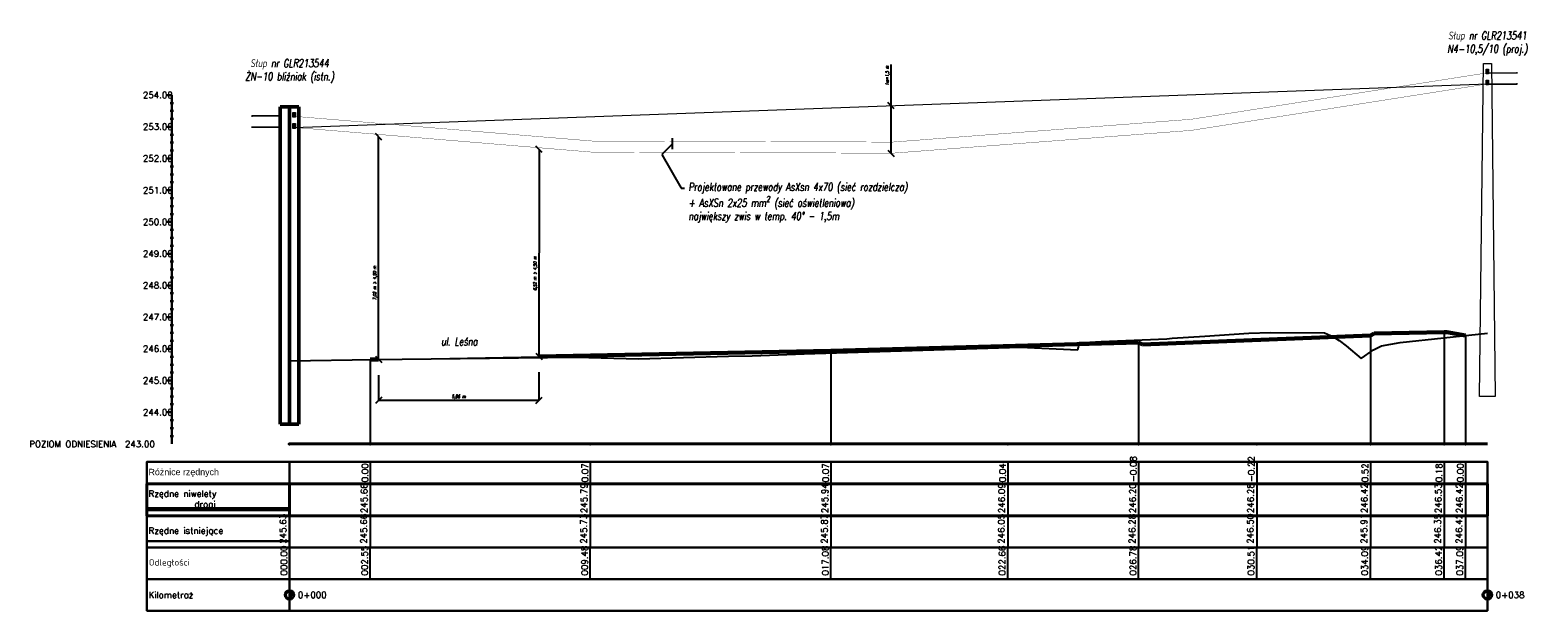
# Model space of a CAD drawing. Header units: metres. Extents: x 6535164 to 6537212, y 5563307 to 5565590.
# Tile 14 of 24: x 6537114 to 6537161, y 5563671 to 5563689. Entities that reach past the tile are written whole.
import ezdxf
from ezdxf import colors
from ezdxf.entities.mleader import LeaderData, LeaderLine
from ezdxf.lldxf.tags import DXFTag
from ezdxf.math import Vec2, Vec3

# ---------------------------------------------------------------- set-up
doc = ezdxf.new("R2010")
doc.units = ezdxf.units.M
doc.linetypes.add('CIĄGłA', pattern=[0])
for name, color, linetype in [('C-DROGI-PROFILE', 7, 'Continuous'), ('C-DROGI-PROFILE-ETYKIETY', 7, 'Continuous'), ('C-DROGI-PROFILE-WIDOKI', 7, 'Continuous'), ('C-DROGI-PROFILE-WIDOKI-ETYKIETY', 7, 'Continuous'), ('ELE TD', 7, 'Continuous'), ('SCHEMATY_ELE', 7, 'Continuous')]:
    doc.layers.add(name, color=color, linetype=linetype)
doc.layers.add('ELE', color=7, linetype='Continuous', lineweight=35)
doc.styles.add('MtXpl_Microsoft_Sans', font='micross.ttf')
doc.styles.add('Romans_0.9', font='romans.shx', dxfattribs={"width": 0.75, "oblique": 9, "height": 0.1})
doc.styles.get("Standard").update_dxf_attribs({"font": 'simplex.shx'})
tags = doc.linetypes.add('AsXSn 4x25', pattern='A,10,-1.5,["4x25",Standard,S=0.75,R=0,X=-1.15,Y=-0.375],-1.5', length=13).pattern_tags.tags
tags[6] = DXFTag(74, 10)
doc.dimstyles.new('ISO-25', dxfattribs={"dimtxt": 2.5, "dimasz": 2.5, "dimexe": 1.25, "dimexo": 0.625, "dimtad": 1, "dimtxsty": 'Standard', "dimcen": 2.5, "dimadec": 0, "dimazin": 0, "dimtfac": 1, "dimtmove": 0, "dimatfit": 3, "dimfxl": 1, "dimarcsym": 0})

# ---------------------------------------------------------------- blocks, each defined once
blk = doc.blocks.new('_OBLIQUE')
at = {"color": 0, "linetype": 'ByBlock', "lineweight": -2}
for p, q in [((-0.5, -0.5), (0.5, 0.5)), ((0, 0), (0, 0))]:
    blk.add_line(p, q, dxfattribs=at)
blk = doc.blocks.new('*D121')
at = {"layer": 'Defpoints', "color": 0, "linetype": 'Continuous', "lineweight": 50, "transparency": 16777216}
for p in [(6537141.022, 5563686.601), (6537141.033, 5563686.601), (6537141.022, 5563685.101)]:
    blk.add_point(p, dxfattribs=at)
at = {"layer": 'ELE TD', "color": 0, "linetype": 'Continuous', "lineweight": -2, "transparency": 16777216}
for p, q in [((6537141.033, 5563686.601), (6537141.033, 5563687.898)), ((6537141.022, 5563686.601), (6537141.033, 5563686.601)), ((6537141.033, 5563685.101), (6537141.033, 5563686.601))]:
    blk.add_line(p, q, dxfattribs=at)
at = {"layer": 'ELE TD', "color": 0, "linetype": 'Continuous', "lineweight": -2, "transparency": 16777216, "xscale": 0.2, "yscale": 0.2, "zscale": 0.2}
for p, rotation in [((6537141.033, 5563686.601), 90), ((6537141.033, 5563685.101), 270)]:
    blk.add_blockref('_OBLIQUE', p, dxfattribs=dict(at, rotation=rotation))
at = {"layer": 'ELE TD', "color": 0, "linetype": 'Continuous', "lineweight": 18, "transparency": 16777216, "insert": (6537140.923, 5563687.563), "char_height": 0.1, "attachment_point": 5, "rotation": 90, "style": 'Romans_0.9'}
blk.add_mtext('f{\\H0.7x;\\S^ 40;}=1,5 m', dxfattribs=at)
blk = doc.blocks.new('*D122')
at = {"layer": 'Defpoints', "color": 0, "linetype": 'Continuous', "lineweight": 50, "transparency": 16777216}
for p in [(6537129.927, 5563685.22), (6537129.923, 5563678.697), (6537129.924, 5563678.697)]:
    blk.add_point(p, dxfattribs=at)
at = {"layer": 'ELE TD', "color": 0, "linetype": 'Continuous', "lineweight": -2, "transparency": 16777216}
for p, q in [((6537129.928, 5563685.22), (6537129.924, 5563678.697)), ((6537129.927, 5563685.22), (6537129.928, 5563685.22)), ((6537129.923, 5563678.697), (6537129.924, 5563678.697))]:
    blk.add_line(p, q, dxfattribs=at)
at = {"layer": 'ELE TD', "color": 0, "linetype": 'Continuous', "lineweight": -2, "transparency": 16777216, "xscale": 0.2, "yscale": 0.2, "zscale": 0.2}
for p, rotation in [((6537129.928, 5563685.22), 89.96633017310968), ((6537129.924, 5563678.697), 269.9663301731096)]:
    blk.add_blockref('_OBLIQUE', p, dxfattribs=dict(at, rotation=rotation))
at = {"layer": 'ELE TD', "color": 0, "linetype": 'Continuous', "lineweight": 18, "transparency": 16777216, "insert": (6537129.816, 5563681.315), "char_height": 0.1, "attachment_point": 5, "rotation": 89.9663, "style": 'Romans_0.9'}
blk.add_mtext('6,52 m > 4,50 m', dxfattribs=at)
blk = doc.blocks.new('*D123')
at = {"layer": 'Defpoints', "color": 0, "linetype": 'Continuous', "lineweight": 50, "transparency": 16777216}
for p in [(6537124.868, 5563685.619), (6537124.869, 5563685.619), (6537124.866, 5563678.601)]:
    blk.add_point(p, dxfattribs=at)
at = {"layer": 'ELE TD', "color": 0, "linetype": 'Continuous', "lineweight": -2, "transparency": 16777216}
for p, q in [((6537124.867, 5563678.601), (6537124.869, 5563685.619)), ((6537124.868, 5563685.619), (6537124.869, 5563685.619)), ((6537124.866, 5563678.601), (6537124.867, 5563678.601))]:
    blk.add_line(p, q, dxfattribs=at)
at = {"layer": 'ELE TD', "color": 0, "linetype": 'Continuous', "lineweight": -2, "transparency": 16777216, "xscale": 0.2, "yscale": 0.2, "zscale": 0.2}
for p, rotation in [((6537124.869, 5563685.619), 89.98646020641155), ((6537124.867, 5563678.601), 269.9864602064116)]:
    blk.add_blockref('_OBLIQUE', p, dxfattribs=dict(at, rotation=rotation))
at = {"layer": 'ELE TD', "color": 0, "linetype": 'Continuous', "lineweight": 18, "transparency": 16777216, "insert": (6537124.758, 5563681.015), "char_height": 0.1, "attachment_point": 5, "rotation": 89.9865, "style": 'Romans_0.9'}
blk.add_mtext('7,02 m > 4,50 m', dxfattribs=at)
blk = doc.blocks.new('*D124')
at = {"layer": 'Defpoints', "color": 0, "linetype": 'Continuous', "lineweight": 50, "transparency": 16777216}
for p in [(6537124.866, 5563678.601), (6537129.923, 5563678.697), (6537124.866, 5563677.31)]:
    blk.add_point(p, dxfattribs=at)
at = {"layer": 'ELE TD', "color": 0, "linetype": 'Continuous', "lineweight": -2, "transparency": 16777216}
for p, q in [((6537124.866, 5563678.101), (6537124.866, 5563677.31)), ((6537129.923, 5563678.197), (6537129.923, 5563677.31)), ((6537129.923, 5563677.31), (6537124.866, 5563677.31))]:
    blk.add_line(p, q, dxfattribs=at)
at = {"layer": 'ELE TD', "color": 0, "linetype": 'Continuous', "lineweight": -2, "transparency": 16777216, "xscale": 0.2, "yscale": 0.2, "zscale": 0.2, "rotation": 180}
blk.add_blockref('_OBLIQUE', (6537124.866, 5563677.31), dxfattribs=at)
at = {"layer": 'ELE TD', "color": 0, "linetype": 'Continuous', "lineweight": -2, "transparency": 16777216, "xscale": 0.2, "yscale": 0.2, "zscale": 0.2}
blk.add_blockref('_OBLIQUE', (6537129.923, 5563677.31), dxfattribs=at)
at = {"layer": 'ELE TD', "color": 0, "linetype": 'Continuous', "lineweight": 18, "transparency": 16777216, "insert": (6537127.394, 5563677.419), "char_height": 0.1, "attachment_point": 5, "style": 'Romans_0.9'}
blk.add_mtext('5,06 m', dxfattribs=at)

msp = doc.modelspace()

# ---------------------------------------------------------------- hatches: boundary and pattern name
at = {"linetype": 'ByBlock', "lineweight": -2}
for points in [[(6537122.058, 5563671.281), (6537122.058, 5563671.324, 0.414214), (6537121.908, 5563671.174, 0.414214), (6537122.058, 5563671.024), (6537122.058, 5563671.067, -0.414214), (6537121.95, 5563671.174, -0.414214)], [(6537122.058, 5563671.067, 0.414214), (6537122.165, 5563671.174, 0.414214), (6537122.058, 5563671.281)], [(6537159.84, 5563671.281), (6537159.84, 5563671.324, 0.414214), (6537159.69, 5563671.174, 0.414214), (6537159.84, 5563671.024), (6537159.84, 5563671.067, -0.414214), (6537159.733, 5563671.174, -0.414214)], [(6537159.84, 5563671.067, 0.414214), (6537159.947, 5563671.174, 0.414214), (6537159.84, 5563671.281)]]:
    msp.add_hatch(color=0, dxfattribs=at).paths.add_polyline_path(points)
at = {"layer": 'ELE', "lineweight": 18}
h = msp.add_hatch(color=7, dxfattribs=at)
h.dxf.hatch_style = 1
h.paths.add_polyline_path([(6537159.84, 5563687.737), (6537159.84, 5563687.727, 0.414214), (6537159.845, 5563687.732, 0.414214)])
h.paths.add_polyline_path([(6537159.84, 5563687.737, 0.414214), (6537159.835, 5563687.732, 0.414214), (6537159.84, 5563687.727)])
h = msp.add_hatch(color=7, dxfattribs=at)
h.dxf.hatch_style = 1
h.paths.add_polyline_path([(6537159.84, 5563687.387), (6537159.84, 5563687.377, 0.414214), (6537159.845, 5563687.382, 0.414214)])
h.paths.add_polyline_path([(6537159.84, 5563687.387, 0.414214), (6537159.835, 5563687.382, 0.414214), (6537159.84, 5563687.377)])
at = {"layer": 'ELE', "linetype": 'CIĄGłA', "lineweight": 18}
h = msp.add_hatch(color=7, dxfattribs=at)
h.dxf.hatch_style = 1
h.paths.add_polyline_path([(6537159.877, 5563687.632), (6537159.877, 5563687.642), (6537160.769, 5563687.642), (6537160.769, 5563687.632)])
h = msp.add_hatch(color=7, dxfattribs=at)
h.dxf.hatch_style = 1
h.paths.add_polyline_path([(6537159.877, 5563687.282), (6537159.877, 5563687.292), (6537160.769, 5563687.292), (6537160.769, 5563687.282)])
h = msp.add_hatch(color=252, dxfattribs=at)
h.dxf.hatch_style = 1
h.paths.add_polyline_path([(6537121.765, 5563686.266), (6537121.765, 5563686.276), (6537120.873, 5563686.276), (6537120.873, 5563686.266)])
h = msp.add_hatch(color=252, dxfattribs=at)
h.dxf.hatch_style = 1
h.paths.add_polyline_path([(6537121.765, 5563685.916), (6537121.765, 5563685.926), (6537120.873, 5563685.926), (6537120.873, 5563685.916)])
at = {"layer": 'ELE', "lineweight": 18}
h = msp.add_hatch(color=7, dxfattribs=at)
h.dxf.hatch_style = 1
h.paths.add_polyline_path([(6537122.204, 5563686.366), (6537122.204, 5563686.356, 0.414214), (6537122.209, 5563686.361, 0.414214)])
h.paths.add_polyline_path([(6537122.204, 5563686.366, 0.414214), (6537122.199, 5563686.361, 0.414214), (6537122.204, 5563686.356)])
h = msp.add_hatch(color=7, dxfattribs=at)
h.dxf.hatch_style = 1
h.paths.add_polyline_path([(6537122.204, 5563686.016), (6537122.204, 5563686.006, 0.414214), (6537122.209, 5563686.011, 0.414214)])
h.paths.add_polyline_path([(6537122.204, 5563686.016, 0.414214), (6537122.199, 5563686.011, 0.414214), (6537122.204, 5563686.006)])

# ---------------------------------------------------------------- linework, layer by layer
at = {"lineweight": 50}
for p, q in [((6537121.765, 5563686.561), (6537121.765, 5563676.561)), ((6537121.765, 5563686.561), (6537122.35, 5563686.561)), ((6537122.058, 5563686.561), (6537122.058, 5563676.561)), ((6537122.35, 5563686.561), (6537122.35, 5563676.561)), ((6537121.765, 5563676.561), (6537122.35, 5563676.561))]:
    msp.add_line(p, q, dxfattribs=at)
at = {"color": 0, "linetype": 'ByBlock', "lineweight": -2}
for p, q in [((6537122.058, 5563671.281), (6537122.058, 5563671.324)), ((6537122.058, 5563671.281), (6537122.058, 5563671.067)), ((6537159.84, 5563671.281), (6537159.84, 5563671.324)), ((6537159.84, 5563671.281), (6537159.84, 5563671.067)), ((6537122.058, 5563671.067), (6537122.058, 5563671.024)), ((6537159.84, 5563671.067), (6537159.84, 5563671.024))]:
    msp.add_line(p, q, dxfattribs=at)
for centre, radius in [((6537122.058, 5563671.174), 0.15), ((6537122.058, 5563671.174), 0.107), ((6537159.84, 5563671.174), 0.15), ((6537159.84, 5563671.174), 0.107)]:
    msp.add_circle(centre, radius, dxfattribs=at)
at = {"layer": 'C-DROGI-PROFILE', "color": 94, "linetype": 'Continuous', "lineweight": -3}
for p, q in [((6537147.657, 5563679.164), (6537149.729, 5563679.246)), ((6537149.729, 5563679.246), (6537149.901, 5563679.268)), ((6537149.901, 5563679.268), (6537150.926, 5563679.332)), ((6537150.926, 5563679.332), (6537152.32, 5563679.428)), ((6537152.32, 5563679.428), (6537152.999, 5563679.448)), ((6537152.999, 5563679.448), (6537154.705, 5563679.438)), ((6537154.705, 5563679.438), (6537154.987, 5563679.311)), ((6537154.987, 5563679.311), (6537155.163, 5563679.2)), ((6537157.091, 5563679.139), (6537159.84, 5563679.432)), ((6537136.655, 5563678.71), (6537138.293, 5563678.779)), ((6537138.293, 5563678.779), (6537145.108, 5563678.992)), ((6537145.108, 5563678.992), (6537146.919, 5563678.898)), ((6537146.919, 5563678.898), (6537146.975, 5563679.129)), ((6537146.975, 5563679.129), (6537146.982, 5563679.146)), ((6537146.982, 5563679.146), (6537147.122, 5563679.136)), ((6537147.122, 5563679.136), (6537147.657, 5563679.164)), ((6537155.163, 5563679.2), (6537155.391, 5563679.031)), ((6537155.391, 5563679.031), (6537155.856, 5563678.627)), ((6537155.856, 5563678.627), (6537156.243, 5563678.908)), ((6537156.243, 5563678.908), (6537156.499, 5563679.032)), ((6537156.499, 5563679.032), (6537157.091, 5563679.139)), ((6537122.058, 5563678.561), (6537124.691, 5563678.598)), ((6537124.691, 5563678.598), (6537131.112, 5563678.673)), ((6537131.112, 5563678.673), (6537133.063, 5563678.615)), ((6537133.063, 5563678.615), (6537135.901, 5563678.705)), ((6537135.901, 5563678.705), (6537136.655, 5563678.71))]:
    msp.add_line(p, q, dxfattribs=at)
at = {"layer": 'C-DROGI-PROFILE', "color": 10, "linetype": 'Continuous', "lineweight": 60}
for p, q in [((6537148.96, 5563679.072), (6537156.149, 5563679.359)), ((6537156.149, 5563679.359), (6537156.269, 5563679.42)), ((6537156.269, 5563679.42), (6537158.48, 5563679.464)), ((6537158.48, 5563679.464), (6537158.56, 5563679.464)), ((6537158.56, 5563679.464), (6537159.15, 5563679.359)), ((6537129.923, 5563678.697), (6537139.134, 5563678.872)), ((6537139.134, 5563678.872), (6537148.84, 5563679.132)), ((6537148.84, 5563679.132), (6537148.96, 5563679.072)), ((6537124.603, 5563678.596), (6537124.866, 5563678.601))]:
    msp.add_line(p, q, dxfattribs=at)
at = {"layer": 'C-DROGI-PROFILE-ETYKIETY', "color": 8, "linetype": 'Continuous', "lineweight": -3}
for p, q in [((6537156.149, 5563679.359), (6537156.149, 5563675.935)), ((6537158.48, 5563679.464), (6537158.48, 5563675.935)), ((6537159.15, 5563679.359), (6537159.15, 5563675.935)), ((6537139.134, 5563678.872), (6537139.134, 5563675.935)), ((6537148.84, 5563679.132), (6537148.84, 5563675.935)), ((6537124.603, 5563678.596), (6537124.603, 5563675.935))]:
    msp.add_line(p, q, dxfattribs=at)
at = {"layer": 'C-DROGI-PROFILE-WIDOKI', "color": 7, "linetype": 'Continuous', "lineweight": 30}
for p, q in [((6537118.198, 5563686.935), (6537118.348, 5563686.935)), ((6537118.348, 5563675.935), (6537118.348, 5563686.935)), ((6537118.298, 5563686.685), (6537118.398, 5563686.685)), ((6537118.298, 5563686.435), (6537118.398, 5563686.435)), ((6537118.198, 5563685.935), (6537118.348, 5563685.935)), ((6537118.298, 5563686.185), (6537118.398, 5563686.185)), ((6537118.298, 5563685.685), (6537118.398, 5563685.685)), ((6537118.298, 5563685.435), (6537118.398, 5563685.435)), ((6537118.298, 5563685.185), (6537118.398, 5563685.185)), ((6537118.198, 5563684.935), (6537118.348, 5563684.935)), ((6537118.298, 5563684.685), (6537118.398, 5563684.685)), ((6537118.298, 5563684.435), (6537118.398, 5563684.435)), ((6537118.298, 5563684.185), (6537118.398, 5563684.185)), ((6537118.198, 5563683.935), (6537118.348, 5563683.935)), ((6537118.298, 5563683.685), (6537118.398, 5563683.685)), ((6537118.298, 5563683.435), (6537118.398, 5563683.435)), ((6537118.298, 5563683.185), (6537118.398, 5563683.185)), ((6537118.198, 5563682.935), (6537118.348, 5563682.935)), ((6537118.298, 5563682.685), (6537118.398, 5563682.685)), ((6537118.298, 5563682.435), (6537118.398, 5563682.435)), ((6537118.298, 5563682.185), (6537118.398, 5563682.185)), ((6537118.198, 5563681.935), (6537118.348, 5563681.935)), ((6537118.298, 5563681.685), (6537118.398, 5563681.685)), ((6537118.298, 5563681.435), (6537118.398, 5563681.435)), ((6537118.298, 5563681.185), (6537118.398, 5563681.185)), ((6537118.198, 5563680.935), (6537118.348, 5563680.935)), ((6537118.298, 5563680.685), (6537118.398, 5563680.685)), ((6537118.298, 5563680.435), (6537118.398, 5563680.435)), ((6537118.198, 5563679.935), (6537118.348, 5563679.935)), ((6537118.298, 5563680.185), (6537118.398, 5563680.185)), ((6537118.298, 5563679.685), (6537118.398, 5563679.685)), ((6537118.298, 5563679.435), (6537118.398, 5563679.435)), ((6537118.198, 5563678.935), (6537118.348, 5563678.935)), ((6537118.298, 5563679.185), (6537118.398, 5563679.185)), ((6537118.298, 5563678.685), (6537118.398, 5563678.685)), ((6537118.298, 5563678.435), (6537118.398, 5563678.435)), ((6537118.198, 5563677.935), (6537118.348, 5563677.935)), ((6537118.298, 5563678.185), (6537118.398, 5563678.185)), ((6537118.298, 5563677.685), (6537118.398, 5563677.685)), ((6537118.298, 5563677.435), (6537118.398, 5563677.435)), ((6537118.198, 5563676.935), (6537118.348, 5563676.935)), ((6537118.298, 5563677.185), (6537118.398, 5563677.185)), ((6537118.298, 5563676.685), (6537118.398, 5563676.685)), ((6537118.298, 5563676.435), (6537118.398, 5563676.435)), ((6537118.298, 5563676.185), (6537118.398, 5563676.185)), ((6537122.058, 5563674.674), (6537122.058, 5563675.374)), ((6537159.84, 5563674.674), (6537159.84, 5563675.374)), ((6537122.058, 5563672.674), (6537122.058, 5563673.674)), ((6537159.84, 5563672.674), (6537159.84, 5563673.674)), ((6537122.058, 5563671.674), (6537122.058, 5563672.674)), ((6537159.84, 5563671.674), (6537159.84, 5563672.674)), ((6537122.058, 5563670.674), (6537122.058, 5563671.674)), ((6537159.84, 5563670.674), (6537159.84, 5563671.674))]:
    msp.add_line(p, q, dxfattribs=at)
at = {"layer": 'C-DROGI-PROFILE-WIDOKI', "color": 7, "linetype": 'Continuous', "lineweight": 40}
msp.add_line((6537122.058, 5563675.935), (6537159.84, 5563675.935), dxfattribs=at)
at = {"layer": 'C-DROGI-PROFILE-WIDOKI', "color": 1, "linetype": 'Continuous', "lineweight": 30}
for p, q in [((6537122.058, 5563673.674), (6537122.058, 5563674.674)), ((6537159.84, 5563673.674), (6537159.84, 5563674.674))]:
    msp.add_line(p, q, dxfattribs=at)
at = {"layer": 'C-DROGI-PROFILE-WIDOKI', "color": 14, "linetype": 'Continuous', "lineweight": 60}
msp.add_line((6537117.558, 5563673.874), (6537122.058, 5563673.874), dxfattribs=at)
at = {"layer": 'C-DROGI-PROFILE-WIDOKI', "color": 104, "linetype": 'Continuous', "lineweight": 30}
msp.add_line((6537117.558, 5563672.874), (6537122.058, 5563672.874), dxfattribs=at)
at = {"layer": 'C-DROGI-PROFILE-WIDOKI', "color": 7, "linetype": 'Continuous', "lineweight": 30}
for points in [[(6537122.058, 5563674.674), (6537122.058, 5563675.374), (6537117.558, 5563675.374), (6537117.558, 5563674.674)], [(6537122.058, 5563674.674), (6537159.84, 5563674.674), (6537159.84, 5563675.374), (6537122.058, 5563675.374)], [(6537122.058, 5563672.674), (6537122.058, 5563673.674), (6537117.558, 5563673.674), (6537117.558, 5563672.674)], [(6537122.058, 5563672.674), (6537159.84, 5563672.674), (6537159.84, 5563673.674), (6537122.058, 5563673.674)], [(6537122.058, 5563671.674), (6537122.058, 5563672.674), (6537117.558, 5563672.674), (6537117.558, 5563671.674)], [(6537122.058, 5563671.674), (6537159.84, 5563671.674), (6537159.84, 5563672.674), (6537122.058, 5563672.674)], [(6537122.058, 5563670.674), (6537122.058, 5563671.674), (6537117.558, 5563671.674), (6537117.558, 5563670.674)], [(6537122.058, 5563670.674), (6537159.84, 5563670.674), (6537159.84, 5563671.674), (6537122.058, 5563671.674)]]:
    msp.add_3dface(points, dxfattribs=at)
at = {"layer": 'C-DROGI-PROFILE-WIDOKI', "color": 1, "linetype": 'Continuous', "lineweight": 40}
for points in [[(6537122.058, 5563673.674), (6537122.058, 5563674.674), (6537117.558, 5563674.674), (6537117.558, 5563673.674)], [(6537122.058, 5563673.674), (6537159.84, 5563673.674), (6537159.84, 5563674.674), (6537122.058, 5563674.674)]]:
    msp.add_3dface(points, dxfattribs=at)
at = {"layer": 'C-DROGI-PROFILE-WIDOKI-ETYKIETY', "color": 7, "linetype": 'Continuous', "lineweight": -3}
for p, q in [((6537122.058, 5563675.374), (6537122.058, 5563672.674)), ((6537124.603, 5563675.374), (6537124.603, 5563672.674)), ((6537131.542, 5563675.374), (6537131.542, 5563672.674)), ((6537139.134, 5563675.374), (6537139.134, 5563672.674)), ((6537144.713, 5563675.374), (6537144.713, 5563672.674)), ((6537148.84, 5563675.374), (6537148.84, 5563672.674)), ((6537152.564, 5563675.374), (6537152.564, 5563672.674)), ((6537156.149, 5563675.374), (6537156.149, 5563672.674)), ((6537158.48, 5563675.374), (6537158.48, 5563672.674)), ((6537159.15, 5563675.374), (6537159.15, 5563672.674)), ((6537122.058, 5563671.674), (6537122.058, 5563672.674)), ((6537124.603, 5563671.674), (6537124.603, 5563672.674)), ((6537131.542, 5563671.674), (6537131.542, 5563672.674)), ((6537139.134, 5563671.674), (6537139.134, 5563672.674)), ((6537144.713, 5563671.674), (6537144.713, 5563672.674)), ((6537148.84, 5563671.674), (6537148.84, 5563672.674)), ((6537152.564, 5563671.674), (6537152.564, 5563672.674)), ((6537156.149, 5563671.674), (6537156.149, 5563672.674)), ((6537158.48, 5563671.674), (6537158.48, 5563672.674)), ((6537159.15, 5563671.674), (6537159.15, 5563672.674))]:
    msp.add_line(p, q, dxfattribs=at)
at = {"layer": 'C-DROGI-PROFILE-WIDOKI-ETYKIETY', "color": 6, "linetype": 'Continuous', "lineweight": -3}
for centre in [(6537122.058, 5563675.935), (6537124.603, 5563675.935), (6537131.542, 5563675.935), (6537139.134, 5563675.935), (6537144.713, 5563675.935), (6537148.84, 5563675.935), (6537152.564, 5563675.935), (6537156.149, 5563675.935), (6537158.48, 5563675.935), (6537159.15, 5563675.935)]:
    msp.add_circle(centre, 0.025, dxfattribs=at)
at = {"layer": 'ELE', "color": 7, "linetype": 'CIĄGłA', "lineweight": 18}
for points in [[(6537159.714, 5563687.932), (6537159.966, 5563687.932), (6537160.084, 5563677.432), (6537159.596, 5563677.432)], [(6537159.877, 5563687.757), (6537159.877, 5563687.607), (6537159.802, 5563687.607), (6537159.802, 5563687.757)], [(6537159.877, 5563687.407), (6537159.877, 5563687.257), (6537159.802, 5563687.257), (6537159.802, 5563687.407)], [(6537122.241, 5563686.386), (6537122.241, 5563686.236), (6537122.166, 5563686.236), (6537122.166, 5563686.386)], [(6537122.241, 5563686.036), (6537122.241, 5563685.886), (6537122.166, 5563685.886), (6537122.166, 5563686.036)]]:
    msp.add_lwpolyline(points, close=True, dxfattribs=at)
for points in [[(6537159.877, 5563687.642), (6537160.769, 5563687.642)], [(6537159.877, 5563687.632), (6537160.769, 5563687.632)], [(6537160.77, 5563687.657), (6537160.77, 5563687.617)], [(6537159.877, 5563687.292), (6537160.769, 5563687.292)], [(6537159.877, 5563687.282), (6537160.769, 5563687.282)], [(6537160.77, 5563687.307), (6537160.77, 5563687.267)]]:
    msp.add_lwpolyline(points, dxfattribs=at)
at = {"layer": 'ELE', "color": 252, "linetype": 'CIĄGłA', "lineweight": 18}
for points in [[(6537120.873, 5563686.291), (6537120.873, 5563686.251)], [(6537121.765, 5563686.276), (6537120.873, 5563686.276)], [(6537121.765, 5563686.266), (6537120.873, 5563686.266)], [(6537120.873, 5563685.941), (6537120.873, 5563685.901)], [(6537121.765, 5563685.926), (6537120.873, 5563685.926)], [(6537121.765, 5563685.916), (6537120.873, 5563685.916)]]:
    msp.add_lwpolyline(points, dxfattribs=at)
at = {"layer": 'ELE TD', "color": 5, "linetype": 'Continuous', "lineweight": 18}
msp.add_line((6537124.866, 5563678.601), (6537129.923, 5563678.697), dxfattribs=at)
at = {"layer": 'ELE TD', "color": 4, "lineweight": 18, "ltscale": 0.25, "const_width": 0.01}
msp.add_lwpolyline([(6537122.204, 5563686.266, 0.079606), (6537159.84, 5563687.637)], format="xyb", dxfattribs=at)
at = {"layer": 'ELE TD', "color": 7, "linetype": 'AsXSn 4x25', "lineweight": 35}
for points in [[(6537159.84, 5563687.757), (6537159.84, 5563687.637), (6537159.877, 5563687.637)], [(6537159.84, 5563687.407), (6537159.84, 5563687.287), (6537159.877, 5563687.287)], [(6537122.204, 5563686.386), (6537122.204, 5563686.266), (6537122.241, 5563686.266)], [(6537122.204, 5563686.036), (6537122.204, 5563685.916), (6537122.241, 5563685.916)]]:
    msp.add_lwpolyline(points, dxfattribs=at)
at = {"layer": 'ELE TD', "color": 6, "lineweight": 18, "ltscale": 0.25, "const_width": 0.01}
msp.add_lwpolyline([(6537122.204, 5563685.916, 0.079606), (6537159.84, 5563687.287)], format="xyb", dxfattribs=at)
at = {"layer": 'ELE TD', "color": 252, "lineweight": 18}
msp.add_lwpolyline([(6537122.204, 5563685.916), (6537159.84, 5563687.287)], dxfattribs=at)

# ---------------------------------------------------------------- texts
at = {"layer": 'C-DROGI-PROFILE-WIDOKI', "color": 7, "lineweight": 30}
for s, p in [('254.00', (6537117.432, 5563686.836)), ('253.00', (6537117.432, 5563685.836)), ('252.00', (6537117.432, 5563684.836)), ('251.00', (6537117.432, 5563683.836)), ('250.00', (6537117.432, 5563682.836)), ('249.00', (6537117.432, 5563681.836)), ('248.00', (6537117.432, 5563680.836)), ('247.00', (6537117.432, 5563679.836)), ('246.00', (6537117.432, 5563678.836)), ('245.00', (6537117.432, 5563677.836)), ('244.00', (6537117.432, 5563676.836)), ('POZIOM ODNIESIENIA  243.00', (6537113.849, 5563675.831)), ('Rzędne istniejące', (6537117.611, 5563673.103)), ('Odległości', (6537117.619, 5563672.101)), ('Kilometraż', (6537117.612, 5563671.075))]:
    msp.add_text(s, height=0.2, dxfattribs=at).set_placement(p)
at = {"layer": 'C-DROGI-PROFILE-WIDOKI', "color": 7, "lineweight": 30, "style": 'MtXpl_Microsoft_Sans'}
msp.add_text('Różnice rzędnych', height=0.2, dxfattribs=at).set_placement((6537117.61, 5563674.951))
at = {"layer": 'C-DROGI-PROFILE-WIDOKI', "color": 1, "lineweight": 30}
for s, p in [('Rzędne niwelety', (6537117.611, 5563674.27)), ('drogi', (6537119.056, 5563673.936))]:
    msp.add_text(s, height=0.2, dxfattribs=at).set_placement(p)
at = {"layer": 'C-DROGI-PROFILE-WIDOKI-ETYKIETY', "color": 1, "lineweight": 30}
for s, p in [('0.00', (6537124.537, 5563674.725)), ('0.07', (6537131.476, 5563674.725)), ('0.07', (6537139.068, 5563674.725)), ('0.04', (6537144.647, 5563674.725)), ('-0.08', (6537148.774, 5563674.727)), ('-0.22', (6537152.498, 5563674.727)), ('0.52', (6537156.083, 5563674.725)), ('0.18', (6537158.414, 5563674.725)), ('0.00', (6537159.084, 5563674.725)), ('245.66', (6537124.512, 5563673.753)), ('245.79', (6537131.451, 5563673.753)), ('245.94', (6537139.043, 5563673.753)), ('246.09', (6537144.622, 5563673.753)), ('246.20', (6537148.749, 5563673.753)), ('246.28', (6537152.473, 5563673.753)), ('246.42', (6537156.058, 5563673.753)), ('246.53', (6537158.389, 5563673.753)), ('246.42', (6537159.059, 5563673.753))]:
    msp.add_text(s, height=0.2, rotation=90, dxfattribs=at).set_placement(p)
at = {"layer": 'C-DROGI-PROFILE-WIDOKI-ETYKIETY', "color": 7, "lineweight": 30}
for s, p in [('245.63', (6537121.954, 5563672.79)), ('245.66', (6537124.5, 5563672.79)), ('245.73', (6537131.439, 5563672.79)), ('245.87', (6537139.03, 5563672.79)), ('246.05', (6537144.61, 5563672.79)), ('246.28', (6537148.736, 5563672.79)), ('246.50', (6537152.461, 5563672.79)), ('245.91', (6537156.046, 5563672.79)), ('246.35', (6537158.376, 5563672.79)), ('246.42', (6537159.046, 5563672.79)), ('000.00', (6537121.979, 5563671.787)), ('002.55', (6537124.525, 5563671.787)), ('009.48', (6537131.464, 5563671.787)), ('017.08', (6537139.055, 5563671.787)), ('022.66', (6537144.635, 5563671.787)), ('026.78', (6537148.761, 5563671.787)), ('030.51', (6537152.486, 5563671.787)), ('034.09', (6537156.07, 5563671.787)), ('036.42', (6537158.401, 5563671.787)), ('037.09', (6537159.071, 5563671.787))]:
    msp.add_text(s, height=0.2, rotation=90, dxfattribs=at).set_placement(p)
for s, p in [('0+000', (6537122.321, 5563671.075)), ('0+038', (6537160.103, 5563671.075))]:
    msp.add_text(s, height=0.2, dxfattribs=at).set_placement(p)
at = {"layer": 'ELE TD', "color": 7, "linetype": 'Continuous', "lineweight": 18, "char_height": 0.25, "width": 9.40416, "attachment_point": 8, "style": 'Romans_0.9'}
for s, insert in [('Słup nr GLR213541^JN4-10,5/10 (proj.)', (6537159.84, 5563688.187)), ('Słup nr GLR213544\\PŻN-10 bliźniak (istn.)', (6537122.058, 5563687.316))]:
    msp.add_mtext(s, dxfattribs=dict(at, insert=insert))
at = {"layer": 'SCHEMATY_ELE', "color": 7, "lineweight": 18, "insert": (6537127.411, 5563679.165), "char_height": 0.25, "attachment_point": 5, "style": 'Romans_0.9'}
msp.add_mtext_dynamic_manual_height_columns('ul. Leśna', width=2.37869, gutter_width=12.5, heights=[0], dxfattribs=at)

# ---------------------------------------------------------------- dimensions: what is measured, and where the dimension line sits
at = {"layer": 'ELE TD', "color": 7, "linetype": 'Continuous', "lineweight": 18}
dim = msp.add_linear_dim(base=(6537141.033, 5563686.601), p1=(6537141.022, 5563685.101), p2=(6537141.022, 5563686.601), angle=90, text='f{\\H0.7x;\\S^ 40;}=<>', dimstyle='ISO-25', override={"dimtxt": 0.25, "dimasz": 0.2, "dimexe": 0, "dimexo": 0, "dimgap": 0.05, "dimpost": ' m', "dimtxsty": 'Romans_0.9', "dimblk1": 'OBLIQUE', "dimblk2": 'OBLIQUE', "dimsah": 1, "dimse1": 1}, dxfattribs=at)
dim.commit()
dim.dimension.update_dxf_attribs({"geometry": '*D121', "text_midpoint": (6537141.033, 5563687.563), "dimtype": 161})
for base, p1, p2, angle, picture, middle in [((6537124.869, 5563685.619), (6537124.866, 5563678.601), (6537124.868, 5563685.619), 89.9865, '*D123', (6537124.867, 5563681.015)), ((6537129.924, 5563678.697), (6537129.927, 5563685.22), (6537129.923, 5563678.697), 269.9663, '*D122', (6537129.926, 5563681.315))]:
    dim = msp.add_linear_dim(base=base, p1=p1, p2=p2, angle=angle, dimstyle='ISO-25', override={"dimtxt": 0.25, "dimasz": 0.2, "dimexe": 0, "dimexo": 0, "dimgap": 0.05, "dimdec": 2, "dimpost": ' m > 4,50 m', "dimtxsty": 'Romans_0.9', "dimblk1": 'OBLIQUE', "dimblk2": 'OBLIQUE', "dimsah": 1}, dxfattribs=at)
    dim.commit()
    dim.dimension.update_dxf_attribs({"geometry": picture, "text_midpoint": middle, "dimtype": 161})
dim = msp.add_linear_dim(base=(6537124.866, 5563677.31), p1=(6537129.923, 5563678.697), p2=(6537124.866, 5563678.601), dimstyle='ISO-25', override={"dimtxt": 0.25, "dimasz": 0.2, "dimexe": 0, "dimexo": 0.5, "dimgap": 0.05, "dimpost": ' m', "dimtxsty": 'Romans_0.9', "dimblk1": 'OBLIQUE', "dimblk2": 'OBLIQUE', "dimsah": 1}, dxfattribs=at)
dim.commit()
dim.dimension.update_dxf_attribs({"geometry": '*D124', "text_midpoint": (6537127.394, 5563677.31), "dimtype": 160})

# ---------------------------------------------------------------- next in the draw order: leaders
ml = msp.add_multileader_mtext('Standard', dxfattribs=at)
ml.set_content('\\A1;Projektowane przewody AsXsn 4x70 (sieć rozdzielcza) ^J+ AsXSn 2x25 mm{\\H0.7x;\\S2^ ;\\H1.42857x; (sieć oświetleniowa)\\Pnajwiększy zwis w temp. 40%%D - 1,5m}', color=7, style='Romans_0.9')
ml.set_leader_properties()
ml.set_arrow_properties(name='OBLIQUE')
ml.build(insert=Vec2(0, 0))
ml.multileader.update_dxf_attribs({"has_text_frame": 1, "dogleg_length": 0.1, "arrow_head_size": 0.25})
ctx = ml.context
ctx.base_point, ctx.char_height, ctx.arrow_head_size, ctx.landing_gap_size, ctx.plane_origin = Vec3(6537134.513, 5563683.999), 0.25, 0.25, 0.125, Vec3(6537133.566, 5563685.626)
notes = []
notes.append((ctx, [(0, (1, 1, 0), (6537134.413, 5563683.999), (1, 0), 0.1, [(1, [(6537134.138, 5563685.403), (6537133.797, 5563685.061)], 0, [])])]))
ctx.mtext.insert, ctx.mtext.flow_direction = Vec3(6537134.638, 5563684.165), 5
ctx.mtext.has_bg_fill, ctx.mtext.bg_color, ctx.mtext.bg_scale_factor, ctx.mtext.bg_transparency, ctx.mtext.use_window_bg_color = 1, -1027028792, 1.5, 0, 1
for ctx, leaders in notes:
    for number, flags, end, landing, length, lines in leaders:
        leader = LeaderData()
        leader.index, (leader.has_last_leader_line, leader.has_dogleg_vector, leader.attachment_direction) = number, flags
        leader.last_leader_point, leader.dogleg_vector, leader.dogleg_length = Vec3(end), Vec3(landing), length
        for number, points, colour, breaks in lines:
            line = LeaderLine()
            line.index, line.vertices, line.color, line.breaks = number, Vec3.list(points), colors.encode_raw_color(colour), breaks
            leader.lines.append(line)
        ctx.leaders.append(leader)

doc.saveas('drawing.dxf')
